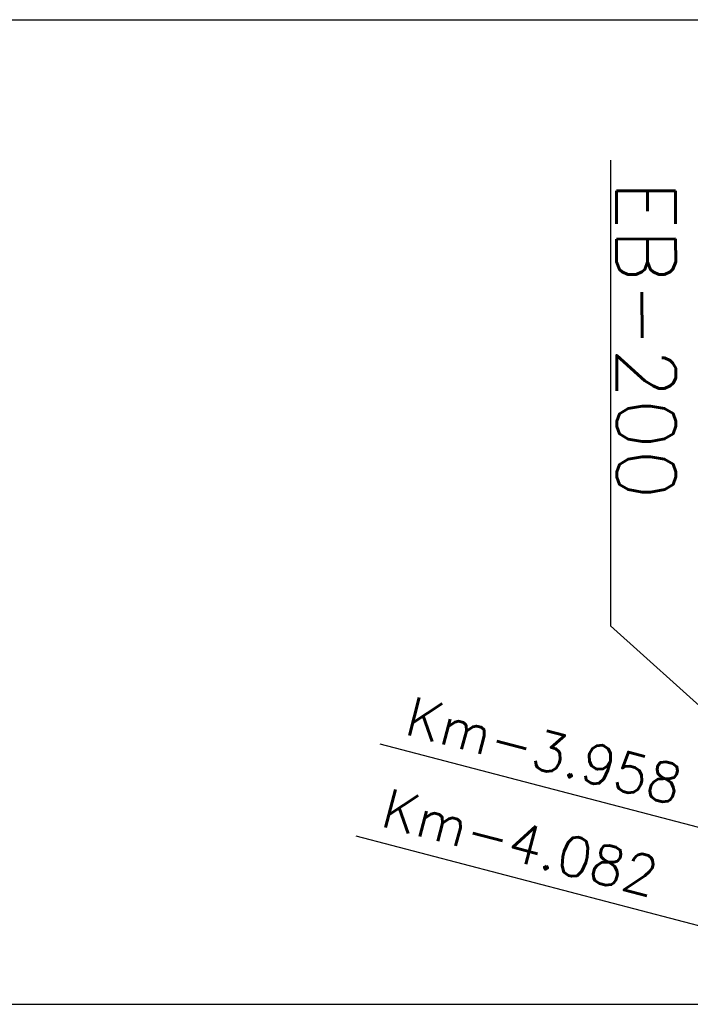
# Model space of a CAD drawing. Extents: x 312047 to 329088, y 8928324 to 8953812.
# Tile 88 of 125: x 318222 to 318903, y 8947000 to 8948000. Entities that reach past the tile are written whole.
import ezdxf

# ---------------------------------------------------------------- set-up
doc = ezdxf.new("R2010")
doc.units = 0
doc.header["$LTSCALE"] = 200
doc.header["$MEASUREMENT"] = 0
doc.layers.add('ESTAC-GERAL', color=2, linetype='CONTINUOUS')
doc.layers.add('NOVA MALHA', color=1, linetype='CONTINUOUS')
doc.styles.add('80CL', font='SIMPLEX', dxfattribs={"bigfont": 'SIMP'})

msp = doc.modelspace()

# ---------------------------------------------------------------- linework, layer by layer
at = {"layer": 'ESTAC-GERAL'}
for p, q in [((318822.3, 8947857.3), (318822.3, 8947384.3)), ((318822.3, 8947384.3), (319106.7, 8947128.4)), ((319106.7, 8947128.4), (318588.5, 8947264.3)), ((319082.4, 8947035), (318564.2, 8947170.9))]:
    msp.add_line(p, q, dxfattribs=at)
at = {"layer": 'NOVA MALHA'}
for p, q in [((318032.6, 8948000), (329087.6, 8948000)), ((318032.6, 8947000), (329087.6, 8947000))]:
    msp.add_line(p, q, dxfattribs=at)

# ---------------------------------------------------------------- texts
at = {"layer": 'ESTAC-GERAL', "color": 4, "style": '80CL'}
msp.add_text('EB-200', height=60, rotation=270.0643, dxfattribs=at).set_placement((318828.5, 8947836.4))
at = {"layer": 'ESTAC-GERAL', "style": '80CL'}
for s, p in [('Km-3.958', (318611.5, 8947274.6)), ('Km-4.082', (318587.2, 8947181.2))]:
    msp.add_text(s, height=40, rotation=345.3649, dxfattribs=at).set_placement(p)

doc.saveas('drawing.dxf')
